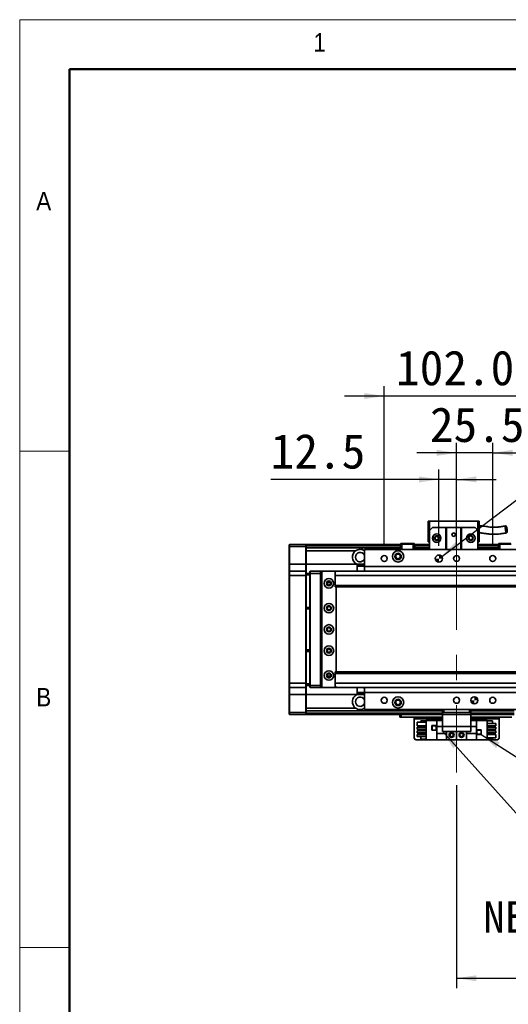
# Model space of a CAD drawing. Header units: millimetres. Extents: x 35 to 2905, y 35 to 2044.
# Tile 3 of 13: x 35 to 380, y 1349 to 2044. Entities that reach past the tile are written whole.
import ezdxf

# ---------------------------------------------------------------- set-up
doc = ezdxf.new("R2010")
doc.units = ezdxf.units.MM
doc.header["$LTSCALE"] = 7
doc.linetypes.add('CENTERX2', pattern=[20.32, 12.7, -2.54, 2.54, -2.54])
doc.layers.add('黑色实线', color=7, linetype='Continuous')
doc.styles.add('SLDTEXTSTYLE1', font='Gothic.ttf', dxfattribs={"width": 0.913})
doc.styles.add('SLDTEXTSTYLE8', font='txt')
doc.styles.add('SLDTEXTSTYLE9', font='txt', dxfattribs={"bigfont": 'bigfont'})
doc.dimstyles.new('SLDDIMSTYLE0', dxfattribs={"dimtxt": 24.5, "dimasz": 14, "dimexe": 0, "dimexo": 0.0625, "dimgap": 6.125, "dimtad": 2, "dimdec": 1, "dimrnd": 1e-09, "dimzin": 4, "dimdsep": 46, "dimtxsty": 'SLDTEXTSTYLE8', "dimsah": 1, "dimcen": 0.09, "dimadec": 0, "dimazin": 1, "dimtfac": 1, "dimtdec": 1, "dimtmove": 0, "dimatfit": 0, "dimfxl": 0, "dimfrac": 2, "dimtolj": 1, "dimtzin": 12, "dimarcsym": 0})
doc.dimstyles.new('SLDDIMSTYLE1', dxfattribs={"dimtxt": 24.5, "dimasz": 14, "dimexe": 0, "dimexo": 0.0625, "dimgap": 6.125, "dimtad": 2, "dimdec": 1, "dimrnd": 1e-09, "dimzin": 12, "dimdsep": 46, "dimtxsty": 'SLDTEXTSTYLE8', "dimsah": 1, "dimcen": 0.09, "dimadec": 0, "dimazin": 3, "dimtfac": 1, "dimtdec": 1, "dimtmove": 0, "dimatfit": 0, "dimfxl": 0, "dimfrac": 2, "dimtolj": 1, "dimtzin": 12, "dimarcsym": 0})
doc.dimstyles.new('SLDDIMSTYLE2', dxfattribs={"dimtxt": 0.18, "dimasz": 14, "dimexe": 0, "dimexo": 0.0625, "dimgap": 0, "dimtad": 0, "dimtih": 1, "dimtoh": 1, "dimdec": 0, "dimrnd": 1e-09, "dimzin": 0, "dimdsep": 46, "dimtxsty": 'Standard', "dimsah": 1, "dimcen": 0.09, "dimadec": 0, "dimazin": 0, "dimtfac": 14, "dimtdec": 0, "dimtofl": 0, "dimtmove": 0, "dimatfit": 3, "dimfxl": 0, "dimfrac": 2, "dimtolj": 1, "dimtzin": 0, "dimarcsym": 0})
doc.dimstyles.new('SLDDIMSTYLE4', dxfattribs={"dimtxt": 24.5, "dimasz": 14, "dimexe": 0, "dimexo": 0.0625, "dimgap": 6.125, "dimtad": 0, "dimtih": 1, "dimtoh": 1, "dimdec": 1, "dimrnd": 1e-09, "dimzin": 4, "dimdsep": 46, "dimtxsty": 'SLDTEXTSTYLE8', "dimsah": 1, "dimcen": 0, "dimadec": 0, "dimazin": 1, "dimtfac": 1, "dimtdec": 1, "dimtofl": 0, "dimtmove": 0, "dimatfit": 3, "dimfxl": 0, "dimfrac": 2, "dimtolj": 1, "dimtzin": 12, "dimarcsym": 0})
doc.dimstyles.new('SLDDIMSTYLE5', dxfattribs={"dimtxt": 24.5, "dimasz": 14, "dimexe": 0, "dimexo": 0.0625, "dimgap": 6.125, "dimtad": 2, "dimdec": 1, "dimrnd": 1e-09, "dimzin": 4, "dimdsep": 46, "dimtxsty": 'SLDTEXTSTYLE8', "dimsah": 1, "dimcen": 0.09, "dimadec": 0, "dimazin": 1, "dimtfac": 1, "dimtdec": 1, "dimtofl": 0, "dimtmove": 0, "dimatfit": 3, "dimfxl": 0, "dimfrac": 2, "dimtolj": 1, "dimtzin": 12, "dimarcsym": 0})

# ---------------------------------------------------------------- blocks, each defined once
blk = doc.blocks.new('_D_7')
at = {"layer": '黑色实线'}
for p, q in [((292.03, 1672.74), (292.03, 1785.48)), ((394.03, 1672.74), (394.03, 1785.48)), ((292.03, 1778.48), (264.03, 1778.48)), ((394.03, 1778.48), (292.03, 1778.48)), ((394.03, 1778.48), (422.03, 1778.48))]:
    blk.add_line(p, q, dxfattribs=at)
for points in [[(292.03, 1778.48), (278.03, 1780.58), (278.03, 1776.38)], [(394.03, 1778.48), (408.03, 1776.38), (408.03, 1780.58)]]:
    blk.add_solid(points, dxfattribs=at)
at = {"layer": '黑色实线', "insert": (300.39, 1810.63), "char_height": 24.5, "attachment_point": 1, "style": 'SLDTEXTSTYLE8'}
blk.add_mtext('102.0', dxfattribs=at)
blk = doc.blocks.new('SW_SYMBOL_HOLE_DEPTH')
at = {"layer": '黑色实线', "color": 0}
for p, q in [((0, 6125), (5600, 6125)), ((2800, 6125), (2800, 525)), ((700, 3885), (2800, 525)), ((4900, 3885), (2800, 525))]:
    blk.add_line(p, q, dxfattribs=at)
blk = doc.blocks.new('_D_10')
at = {"layer": '黑色实线'}
for p, q in [((332.53, 1665.35), (432.97, 1741.32)), ((432.97, 1741.32), (460.97, 1741.32))]:
    blk.add_line(p, q, dxfattribs=at)
blk.add_solid([(332.53, 1665.35), (344.96, 1672.12), (342.43, 1675.47)], dxfattribs=at)
at = {"layer": '黑色实线', "xscale": 0.004592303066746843, "yscale": 0.004592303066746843, "zscale": 0.004592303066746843}
blk.add_blockref('SW_SYMBOL_HOLE_DEPTH', (646.44, 1725.1), dxfattribs=at)
at = {"layer": '黑色实线', "char_height": 24.5, "attachment_point": 1, "style": 'SLDTEXTSTYLE8'}
for s, insert in [('2X ', (460.97, 1753.66)), ('%%c', (507.04, 1753.43)), (' 5.0H7 ', (544.9, 1753.66)), (' 7.0', (682.3, 1753.66))]:
    blk.add_mtext(s, dxfattribs=dict(at, insert=insert))
blk = doc.blocks.new('_D_11')
at = {"layer": '黑色实线'}
for p, q in [((343.03, 1711.45), (343.03, 1745.42)), ((368.53, 1672.74), (368.53, 1745.42)), ((343.03, 1738.42), (315.03, 1738.42)), ((368.53, 1738.42), (343.03, 1738.42)), ((368.53, 1738.42), (396.53, 1738.42))]:
    blk.add_line(p, q, dxfattribs=at)
for points in [[(343.03, 1738.42), (329.03, 1740.52), (329.03, 1736.32)], [(368.53, 1738.42), (382.53, 1736.32), (382.53, 1740.52)]]:
    blk.add_solid(points, dxfattribs=at)
at = {"layer": '黑色实线', "insert": (324.24, 1770.57), "char_height": 24.5, "attachment_point": 1, "style": 'SLDTEXTSTYLE8'}
blk.add_mtext('25.5', dxfattribs=at)
blk = doc.blocks.new('_D_12')
at = {"layer": '黑色实线'}
for p, q in [((330.53, 1672.74), (330.53, 1726.67)), ((343.03, 1672.74), (343.03, 1726.67)), ((330.53, 1719.67), (212.01, 1719.67)), ((343.03, 1719.67), (330.53, 1719.67)), ((343.03, 1719.67), (371.03, 1719.67))]:
    blk.add_line(p, q, dxfattribs=at)
for points in [[(330.53, 1719.67), (316.53, 1721.77), (316.53, 1717.57)], [(343.03, 1719.67), (357.03, 1717.57), (357.03, 1721.77)]]:
    blk.add_solid(points, dxfattribs=at)
at = {"layer": '黑色实线', "insert": (212.01, 1751.82), "char_height": 24.5, "attachment_point": 1, "style": 'SLDTEXTSTYLE8'}
blk.add_mtext('12.5', dxfattribs=at)
blk = doc.blocks.new('_D_18')
at = {"layer": '黑色实线'}
for p, q in [((343.03, 1504.01), (343.03, 1360.75)), ((2143.03, 1504.01), (2143.03, 1360.75)), ((343.03, 1367.75), (2143.03, 1367.75))]:
    blk.add_line(p, q, dxfattribs=at)
for points in [[(343.03, 1367.75), (357.03, 1365.65), (357.03, 1369.85)], [(2143.03, 1367.75), (2129.03, 1369.85), (2129.03, 1365.65)]]:
    blk.add_solid(points, dxfattribs=at)
at = {"layer": '黑色实线', "insert": (1190.33, 1399.89), "char_height": 24.5, "attachment_point": 1, "style": 'SLDTEXTSTYLE8'}
blk.add_mtext('1800.0', dxfattribs=at)
blk = doc.blocks.new('SW_NOTE_8')
at = {"layer": '黑色实线', "color": 0, "char_height": 22.225, "attachment_point": 2}
for s, insert, style in [('光电负限位', (71.65, 10.94), 'SLDTEXTSTYLE9'), ('NEGATIVE LIMIT SWITCH', (69.58, -18.45), 'SLDTEXTSTYLE8')]:
    blk.add_mtext(s, dxfattribs=dict(at, insert=insert, style=style))
blk = doc.blocks.new('SW_DOWELSYMBOL_0')
at = {"linetype": 'Continuous', "lineweight": 18}
h = blk.add_hatch(color=0, dxfattribs=at)
edge = h.paths.add_edge_path(flags=0)
edge.add_arc((0, 0), 2.5, 180, 270)
edge.add_line((0, -2.5), (0, 0))
edge.add_line((0, 0), (-2.5, 0))
h = blk.add_hatch(color=0, dxfattribs=at)
edge = h.paths.add_edge_path(flags=0)
edge.add_arc((0, 0), 2.5, 0, 90)
edge.add_line((0, 2.5), (0, 0))
edge.add_line((0, 0), (2.5, 0))
at = {"layer": '黑色实线', "color": 0}
blk.add_circle((0, 0), 2.5, dxfattribs=at)
blk = doc.blocks.new('SW_DOWELSYMBOL_1')
at = {"linetype": 'Continuous', "lineweight": 18}
h = blk.add_hatch(color=0, dxfattribs=at)
edge = h.paths.add_edge_path(flags=0)
edge.add_arc((0, 0), 2.5, 180, 270)
edge.add_line((0, -2.5), (0, 0))
edge.add_line((0, 0), (-2.5, 0))
h = blk.add_hatch(color=0, dxfattribs=at)
edge = h.paths.add_edge_path(flags=0)
edge.add_arc((0, 0), 2.5, 0, 90)
edge.add_line((0, 2.5), (0, 0))
edge.add_line((0, 0), (2.5, 0))
at = {"layer": '黑色实线', "color": 0}
blk.add_circle((0, 0), 2.5, dxfattribs=at)

msp = doc.modelspace()

# ---------------------------------------------------------------- linework, layer by layer
at = {"color": 7, "linetype": 'Continuous', "lineweight": 18}
for p, q in [((2905, 2044), (35, 2044)), ((35, 2044), (35, 35)), ((70, 2009), (2870, 2009)), ((70, 2009), (70, 70)), ((70, 1739.5), (35, 1739.5)), ((35, 1389.5), (70, 1389.5))]:
    msp.add_line(p, q, dxfattribs=at)
at = {"color": 7, "linetype": 'Continuous', "lineweight": 50}
for p, q in [((2870, 2009), (70, 2009)), ((70, 2009), (70, 70))]:
    msp.add_line(p, q, dxfattribs=at)
at = {"color": 7, "linetype": 'Continuous', "lineweight": 35}
for p, q in [((323.0333196, 1690.145425), (324.0333365, 1690.145425)), ((323.0333196, 1690.145425), (323.0333196, 1675.7454233)), ((324.0333365, 1683.7454209), (324.0333365, 1690.145425)), ((324.0333365, 1690.145425), (358.033316, 1690.145425)), ((358.033316, 1690.145425), (359.0333329, 1690.145425)), ((358.033316, 1690.145425), (358.033316, 1683.7454209)), ((359.0333329, 1675.7454233), (359.0333329, 1690.145425)), ((326.0333108, 1685.745425), (324.0333365, 1683.7454209)), ((324.0333365, 1683.7454209), (324.0333365, 1670.3454213)), ((326.0333108, 1685.745425), (335.5333375, 1685.745425)), ((335.5333375, 1670.3454213), (335.5333375, 1685.745425)), ((335.5333375, 1685.745425), (336.033331, 1685.745425)), ((336.033331, 1685.745425), (336.033331, 1670.3454213)), ((346.0333215, 1685.745425), (336.033331, 1685.745425)), ((346.0333215, 1670.3454213), (346.0333215, 1685.745425)), ((346.0333215, 1685.745425), (346.533315, 1685.745425)), ((346.533315, 1685.745425), (356.0333119, 1685.745425)), ((346.533315, 1685.745425), (346.533315, 1670.3454213)), ((358.033316, 1683.7454209), (356.0333119, 1685.745425)), ((358.033316, 1683.7454209), (358.033316, 1670.3454213)), ((303.8333224, 1674.345422), (303.5333322, 1674.0454244)), ((303.8333224, 1674.345422), (304.657595, 1674.345422)), ((304.5333193, 1674.0454244), (304.657595, 1674.345422)), ((304.657595, 1674.345422), (312.4090599, 1674.345422)), ((312.5333356, 1674.0454244), (312.4090599, 1674.345422)), ((312.4090599, 1674.345422), (313.2333325, 1674.345422)), ((313.5333227, 1674.0454244), (313.2333325, 1674.345422)), ((323.0333196, 1675.7454233), (324.0333365, 1675.7454233)), ((358.033316, 1675.7454233), (359.0333329, 1675.7454233)), ((372.8333281, 1674.345422), (372.5333379, 1674.0454244)), ((372.8333281, 1674.345422), (373.6576007, 1674.345422)), ((373.5333251, 1674.0454244), (373.6576007, 1674.345422)), ((373.6576007, 1674.345422), (381.4090656, 1674.345422)), ((225.0333296, 1673.5505605), (225.3333198, 1673.8505619)), ((225.0333296, 1672.3505626), (225.0333296, 1673.5505605)), ((225.0333296, 1672.3505626), (225.3333198, 1672.3505626)), ((225.0333296, 1659.8505596), (225.0333296, 1672.3505626)), ((225.3333198, 1673.8505619), (225.3333198, 1672.3505626)), ((225.3333198, 1673.8505619), (236.733319, 1673.8505619)), ((236.733319, 1672.3505626), (225.3333198, 1672.3505626)), ((225.3333198, 1672.3505626), (225.3333198, 1659.8505596)), ((236.733319, 1672.3505626), (236.733319, 1673.8505619)), ((236.733319, 1673.8505619), (237.0333241, 1673.5505605)), ((236.733319, 1672.3505626), (237.0333241, 1672.3505626)), ((236.733319, 1659.8505596), (236.733319, 1672.3505626)), ((303.5333322, 1673.8505619), (237.0333241, 1673.8505619)), ((237.0333241, 1673.8505619), (237.0333241, 1673.5505605)), ((237.0333241, 1673.5505605), (237.0333241, 1672.3505626)), ((303.5333322, 1673.3505609), (237.0333241, 1673.3505609)), ((237.0333241, 1672.3505626), (237.0333241, 1659.8505596)), ((303.5333322, 1671.3454234), (237.0333241, 1671.3454234)), ((271.8637453, 1669.345423), (237.0333241, 1669.345423)), ((408.0333279, 1670.3454213), (278.0333327, 1670.3454213)), ((278.0333327, 1670.3454213), (278.0333327, 1658.3454231)), ((303.0333387, 1673.6505622), (303.5333322, 1673.6505622)), ((303.0333387, 1673.6505622), (303.0333387, 1673.4505626)), ((303.0333387, 1673.4505626), (303.5333322, 1673.4505626)), ((303.0333387, 1673.3505609), (303.0333387, 1673.4505626)), ((303.5333322, 1670.3454213), (303.5333322, 1674.0454244)), ((304.5333193, 1674.0454244), (303.5333322, 1674.0454244)), ((304.5333193, 1674.0454244), (304.5333193, 1670.3454213)), ((312.5333356, 1674.0454244), (304.5333193, 1674.0454244)), ((312.5333356, 1670.3454213), (312.5333356, 1674.0454244)), ((313.5333227, 1674.0454244), (312.5333356, 1674.0454244)), ((313.5333227, 1674.0454244), (313.5333227, 1670.3454213)), ((324.0333365, 1673.8505619), (313.5333227, 1673.8505619)), ((313.5333227, 1673.6505622), (324.0333365, 1673.6505622)), ((313.5333227, 1673.4505626), (324.0333365, 1673.4505626)), ((324.0333365, 1673.3505609), (313.5333227, 1673.3505609)), ((324.0333365, 1671.3454234), (313.5333227, 1671.3454234)), ((372.5333379, 1673.8505619), (358.033316, 1673.8505619)), ((358.033316, 1673.6505622), (372.5333379, 1673.6505622)), ((358.033316, 1673.4505626), (372.5333379, 1673.4505626)), ((372.5333379, 1673.3505609), (358.033316, 1673.3505609)), ((372.5333379, 1671.3454234), (358.033316, 1671.3454234)), ((373.5333251, 1674.0454244), (372.5333379, 1674.0454244)), ((372.5333379, 1670.3454213), (372.5333379, 1674.0454244)), ((381.5333115, 1674.0454244), (373.5333251, 1674.0454244)), ((373.5333251, 1674.0454244), (373.5333251, 1670.3454213)), ((277.3133682, 1659.8454224), (278.0333327, 1660.2407875)), ((225.0333296, 1659.8505596), (225.3333198, 1659.8505596)), ((225.0333296, 1654.5505593), (225.0333296, 1659.8505596)), ((225.3333198, 1654.8505606), (225.0333296, 1654.5505593)), ((225.0333296, 1651.850562), (225.0333296, 1654.5505593)), ((225.3333198, 1659.8505596), (225.3333198, 1654.8505606)), ((236.733319, 1659.8505596), (225.3333198, 1659.8505596)), ((225.3333198, 1654.8505606), (225.3333198, 1651.850562)), ((225.3333198, 1654.8505606), (236.733319, 1654.8505606)), ((236.733319, 1654.8505606), (236.733319, 1659.8505596)), ((236.733319, 1659.8505596), (237.0333241, 1659.8505596)), ((236.733319, 1651.850562), (236.733319, 1654.8505606)), ((236.733319, 1654.8505606), (237.0333241, 1654.5505593)), ((237.0333241, 1659.8505596), (237.0333241, 1654.5505593)), ((272.753285, 1659.8454224), (237.0333241, 1659.8454224)), ((237.0333241, 1654.5505593), (237.0333241, 1651.850562)), ((237.0333241, 1653.3505613), (239.5333217, 1653.3505613)), ((239.5333217, 1654.5505593), (239.8333119, 1654.8505606)), ((239.5333217, 1653.3505613), (239.5333217, 1654.5505593)), ((239.5333217, 1574.3505614), (239.5333217, 1653.3505613)), ((239.5333217, 1653.3505613), (239.8333119, 1653.3505613)), ((239.8333119, 1654.8505606), (239.8333119, 1653.3505613)), ((239.8333119, 1654.8505606), (247.0333146, 1654.8505606)), ((239.8333119, 1653.3505613), (239.8333119, 1574.3505614)), ((247.0333146, 1653.3505613), (239.8333119, 1653.3505613)), ((247.0333146, 1654.8505606), (247.0333146, 1653.3505613)), ((247.0333146, 1654.8505606), (248.5333251, 1654.8505606)), ((248.2333349, 1654.5505593), (247.0333146, 1654.5505593)), ((247.0333146, 1653.3505613), (247.0333146, 1574.3505614)), ((248.5333251, 1654.8505606), (248.0333315, 1654.3505596)), ((248.0333315, 1654.3505596), (248.0333315, 1573.3505594)), ((257.5333284, 1654.8505606), (248.5333251, 1654.8505606)), ((258.033322, 1654.3505596), (257.5333284, 1654.8505606)), ((2228.5332249, 1654.8505606), (257.5333284, 1654.8505606)), ((257.5333284, 1654.2122359), (257.5333284, 1651.8505583)), ((258.033322, 1654.2122359), (258.033322, 1654.3505596)), ((272.753285, 1659.8454224), (273.0333375, 1659.7270848)), ((273.0333375, 1659.8454224), (278.0333327, 1659.8454224)), ((273.0333375, 1659.8454224), (273.0333375, 1659.5524022)), ((273.0333375, 1659.5524022), (278.0333327, 1659.5524022)), ((273.0333375, 1659.5524022), (273.0333375, 1658.6535419)), ((273.0333375, 1658.6535419), (273.0333375, 1658.3605217)), ((273.0333375, 1658.6535419), (278.0333327, 1658.6535419)), ((273.0333375, 1658.3605217), (278.0333327, 1658.3605217)), ((273.0333375, 1658.3605217), (273.0333375, 1654.8505606)), ((408.0333279, 1658.3454231), (278.0333327, 1658.3454231)), ((278.0333327, 1658.3454231), (278.0333327, 1654.8505606)), ((225.0333296, 1575.8505607), (225.0333296, 1651.850562)), ((225.3333198, 1651.850562), (225.0333296, 1651.850562)), ((236.733319, 1651.850562), (225.3333198, 1651.850562)), ((225.3333198, 1651.850562), (225.3333198, 1575.8505607)), ((236.733319, 1651.850562), (237.0333241, 1651.850562)), ((236.733319, 1575.8505607), (236.733319, 1651.850562)), ((239.5333217, 1652.3505593), (237.0333241, 1652.3505593)), ((237.0333241, 1651.850562), (237.0333241, 1575.8505607)), ((248.0333315, 1652.8505603), (247.5333379, 1652.8505603)), ((247.5333379, 1652.8505603), (247.5333379, 1574.8505624)), ((254.1789578, 1646.8505612), (251.8876659, 1646.8505612)), ((2228.5332249, 1651.8505583), (257.5333284, 1651.8505583)), ((257.5333284, 1651.8505583), (257.5333284, 1644.8505571)), ((2228.5332249, 1644.8505571), (257.5333284, 1644.8505571)), ((257.5333284, 1644.8505571), (257.5333284, 1643.850557)), ((257.5333284, 1643.850557), (2228.5332249, 1643.850557)), ((258.033322, 1583.850562), (258.033322, 1643.850557)), ((237.0333241, 1629.3505611), (239.5333217, 1629.3505611)), ((239.5333217, 1628.3505609), (237.0333241, 1628.3505609)), ((237.0333241, 1599.3505599), (239.5333217, 1599.3505599)), ((239.5333217, 1598.3505616), (237.0333241, 1598.3505616)), ((2228.5332249, 1583.850562), (257.5333284, 1583.850562)), ((257.5333284, 1583.850562), (257.5333284, 1582.8505637)), ((251.8876659, 1580.8505597), (254.1789578, 1580.8505597)), ((2228.5332249, 1582.8505637), (257.5333284, 1582.8505637)), ((257.5333284, 1582.8505637), (257.5333284, 1575.8505644)), ((225.3333198, 1575.8505607), (225.0333296, 1575.8505607)), ((225.0333296, 1573.1505597), (225.0333296, 1575.8505607)), ((225.3333198, 1572.8505621), (225.0333296, 1573.1505597)), ((225.0333296, 1567.8505594), (225.0333296, 1573.1505597)), ((225.3333198, 1575.8505607), (236.733319, 1575.8505607)), ((225.3333198, 1575.8505607), (225.3333198, 1572.8505621)), ((236.733319, 1572.8505621), (225.3333198, 1572.8505621)), ((225.3333198, 1572.8505621), (225.3333198, 1567.8505594)), ((236.733319, 1575.8505607), (237.0333241, 1575.8505607)), ((236.733319, 1572.8505621), (236.733319, 1575.8505607)), ((236.733319, 1572.8505621), (237.0333241, 1573.1505597)), ((236.733319, 1567.8505594), (236.733319, 1572.8505621)), ((237.0333241, 1575.8505607), (237.0333241, 1573.1505597)), ((237.0333241, 1575.3505597), (239.5333217, 1575.3505597)), ((239.5333217, 1574.3505614), (237.0333241, 1574.3505614)), ((237.0333241, 1573.1505597), (237.0333241, 1567.8505594)), ((239.5333217, 1574.3505614), (239.8333119, 1574.3505614)), ((239.5333217, 1573.1505597), (239.5333217, 1574.3505614)), ((239.5333217, 1573.1505597), (239.8333119, 1572.8505621)), ((239.8333119, 1574.3505614), (247.0333146, 1574.3505614)), ((239.8333119, 1574.3505614), (239.8333119, 1572.8505621)), ((247.0333146, 1572.8505621), (239.8333119, 1572.8505621)), ((247.0333146, 1574.3505614), (247.0333146, 1572.8505621)), ((247.0333146, 1573.1505597), (248.2333349, 1573.1505597)), ((248.5333251, 1572.8505621), (247.0333146, 1572.8505621)), ((247.5333379, 1574.8505624), (248.0333315, 1574.8505624)), ((248.0333315, 1573.3505594), (248.5333251, 1572.8505621)), ((248.5333251, 1572.8505621), (257.5333284, 1572.8505621)), ((2228.5332249, 1575.8505644), (257.5333284, 1575.8505644)), ((257.5333284, 1575.8505644), (257.5333284, 1573.4888869)), ((257.5333284, 1572.8505621), (258.033322, 1573.3505594)), ((2228.5332249, 1572.8505621), (257.5333284, 1572.8505621)), ((258.033322, 1573.3505594), (258.033322, 1573.4888869)), ((273.0333375, 1572.8505621), (273.0333375, 1569.3405973)), ((278.0333327, 1572.8505621), (278.0333327, 1569.3454215)), ((225.3333198, 1567.8505594), (225.0333296, 1567.8505594)), ((225.0333296, 1555.3505601), (225.0333296, 1567.8505594)), ((236.733319, 1567.8505594), (225.3333198, 1567.8505594)), ((225.3333198, 1567.8505594), (225.3333198, 1555.3505601)), ((237.0333241, 1567.8505594), (236.733319, 1567.8505594)), ((236.733319, 1555.3505601), (236.733319, 1567.8505594)), ((272.753285, 1567.8557003), (237.0333241, 1567.8557003)), ((237.0333241, 1567.8505594), (237.0333241, 1555.3505601)), ((272.753285, 1567.8557003), (273.0333375, 1567.9740379)), ((273.0333375, 1569.3405973), (278.0333327, 1569.3405973)), ((273.0333375, 1569.3405973), (273.0333375, 1569.0475809)), ((273.0333375, 1569.0475809), (278.0333327, 1569.0475809)), ((273.0333375, 1569.0475809), (273.0333375, 1568.1487167)), ((273.0333375, 1568.1487167), (278.0333327, 1568.1487167)), ((273.0333375, 1568.1487167), (273.0333375, 1567.8557003)), ((273.0333375, 1567.8557003), (278.0333327, 1567.8557003)), ((277.3133682, 1567.8557003), (278.0333327, 1567.4603315)), ((408.0333279, 1569.3454215), (278.0333327, 1569.3454215)), ((278.0333327, 1569.3454215), (278.0333327, 1557.3454233)), ((271.8637453, 1558.3556997), (237.0333241, 1558.3556997)), ((333.03331, 1556.3556994), (237.0333241, 1556.3556994)), ((408.0333279, 1557.3454233), (278.0333327, 1557.3454233)), ((333.03331, 1555.345423), (333.03331, 1557.3454233)), ((334.033327, 1557.3454233), (334.033327, 1555.345423)), ((352.0333336, 1555.345423), (352.0333336, 1557.3454233)), ((353.0333208, 1557.3454233), (353.0333208, 1555.345423)), ((383.5333155, 1556.3556994), (353.0333208, 1556.3556994)), ((225.3333198, 1555.3505601), (225.0333296, 1555.3505601)), ((225.0333296, 1554.1505585), (225.0333296, 1555.3505601)), ((225.3333198, 1553.8505608), (225.0333296, 1554.1505585)), ((225.3333198, 1555.3505601), (236.733319, 1555.3505601)), ((225.3333198, 1555.3505601), (225.3333198, 1553.8505608)), ((236.733319, 1553.8505608), (225.3333198, 1553.8505608)), ((237.0333241, 1555.3505601), (236.733319, 1555.3505601)), ((236.733319, 1553.8505608), (236.733319, 1555.3505601)), ((237.0333241, 1554.1505585), (236.733319, 1553.8505608)), ((237.0333241, 1555.3505601), (237.0333241, 1554.1505585)), ((237.0333241, 1554.1505585), (237.0333241, 1553.8505608)), ((333.03331, 1553.8505608), (237.0333241, 1553.8505608)), ((303.0333387, 1551.8505642), (303.0333387, 1553.8505608)), ((304.0333258, 1551.8505642), (303.0333387, 1551.8505642)), ((304.0333258, 1553.8505608), (304.0333258, 1551.8505642)), ((333.03331, 1551.8505642), (304.0333258, 1551.8505642)), ((313.0333291, 1551.8505642), (313.0333291, 1550.8505622)), ((313.0333291, 1537.0505596), (313.0333291, 1550.8505622)), ((317.7333342, 1548.4105641), (317.7333342, 1549.3505592)), ((317.7333342, 1549.3505592), (321.5333389, 1549.3505592)), ((321.5333389, 1536.0505575), (321.5333389, 1549.6505642)), ((321.5333389, 1549.6505642), (329.0833102, 1549.6505642)), ((333.03331, 1549.6505642), (329.0833102, 1549.6505642)), ((329.0833102, 1549.6505642), (329.0833102, 1545.3505585)), ((334.033327, 1555.345423), (333.03331, 1555.345423)), ((333.03331, 1553.8454199), (333.03331, 1555.345423)), ((353.0333208, 1553.8454199), (333.03331, 1553.8454199)), ((333.03331, 1553.8454199), (333.03331, 1545.3454251)), ((352.0333336, 1555.345423), (334.033327, 1555.345423)), ((353.0333208, 1555.345423), (352.0333336, 1555.345423)), ((353.0333208, 1555.345423), (353.0333208, 1553.8454199)), ((383.5333155, 1553.8505608), (353.0333208, 1553.8505608)), ((353.0333208, 1553.8454199), (353.0333208, 1545.3454251)), ((382.0333348, 1551.8505642), (353.0333208, 1551.8505642)), ((356.9833206, 1549.6505642), (353.0333208, 1549.6505642)), ((356.9833206, 1545.3505585), (356.9833206, 1549.6505642)), ((364.5333217, 1549.6505642), (356.9833206, 1549.6505642)), ((364.5333217, 1549.6505642), (364.5333217, 1536.0505575)), ((368.3333264, 1549.3505592), (364.5333217, 1549.3505592)), ((368.3333264, 1549.3505592), (368.3333264, 1547.4105621)), ((373.0333315, 1550.8505622), (373.0333315, 1551.8505642)), ((373.0333315, 1550.8505622), (373.0333315, 1537.0505596)), ((315.3333233, 1545.910559), (315.3333233, 1548.4105641)), ((315.3333233, 1548.4105641), (321.5333389, 1548.4105641)), ((315.3333233, 1545.910559), (321.5333389, 1545.910559)), ((315.3333233, 1543.3705593), (315.3333233, 1544.8705623)), ((315.3333233, 1544.8705623), (321.5333389, 1544.8705623)), ((315.3333233, 1543.3705593), (321.5333389, 1543.3705593)), ((315.3333233, 1540.8305595), (315.3333233, 1542.3305625)), ((315.3333233, 1542.3305625), (321.5333389, 1542.3305625)), ((317.7333342, 1544.8705623), (317.7333342, 1545.910559)), ((317.7333342, 1542.3305625), (317.7333342, 1543.3705593)), ((328.8333284, 1545.9505612), (325.6333338, 1545.9505612)), ((325.6333338, 1545.9505612), (325.6333338, 1542.7505592)), ((325.6333338, 1542.7505592), (328.8333284, 1542.7505592)), ((325.7333206, 1545.8505595), (325.7333206, 1542.8505609)), ((328.7333118, 1545.8505595), (325.7333206, 1545.8505595)), ((325.7333206, 1542.8505609), (328.7333118, 1542.8505609)), ((328.7333118, 1542.8505609), (328.7333118, 1545.8505595)), ((328.8333284, 1542.7505592), (328.8333284, 1545.9505612)), ((333.03331, 1545.3505585), (329.0833102, 1545.3505585)), ((329.0833102, 1540.3505633), (329.0833102, 1545.3505585)), ((333.03331, 1545.3454251), (353.0333208, 1545.3454251)), ((333.03331, 1541.8454254), (333.03331, 1545.3454251)), ((356.9833206, 1545.3505585), (353.0333208, 1545.3505585)), ((353.0333208, 1545.3454251), (353.0333208, 1541.8454254)), ((356.9833206, 1545.3505585), (356.9833206, 1540.3505633)), ((360.4333268, 1542.9505626), (357.2333323, 1542.9505626)), ((357.2333323, 1542.9505626), (357.2333323, 1539.7505606)), ((357.3333191, 1542.8505609), (357.3333191, 1539.8505623)), ((360.3333102, 1542.8505609), (357.3333191, 1542.8505609)), ((360.3333102, 1539.8505623), (360.3333102, 1542.8505609)), ((360.4333268, 1539.7505606), (360.4333268, 1542.9505626)), ((370.7333373, 1547.4105621), (364.5333217, 1547.4105621)), ((370.7333373, 1545.910559), (364.5333217, 1545.910559)), ((370.7333373, 1544.8705623), (364.5333217, 1544.8705623)), ((370.7333373, 1543.3705593), (364.5333217, 1543.3705593)), ((370.7333373, 1542.3305625), (364.5333217, 1542.3305625)), ((368.3333264, 1545.910559), (368.3333264, 1544.8705623)), ((368.3333264, 1543.3705593), (368.3333264, 1542.3305625)), ((370.7333373, 1547.4105621), (370.7333373, 1545.910559)), ((370.7333373, 1544.8705623), (370.7333373, 1543.3705593)), ((370.7333373, 1542.3305625), (370.7333373, 1540.8305595)), ((313.0333291, 1537.0505596), (314.0333162, 1536.0505575)), ((321.5333389, 1536.0505575), (314.0333162, 1536.0505575)), ((315.3333233, 1540.8305595), (321.5333389, 1540.8305595)), ((315.3333233, 1538.2905597), (315.3333233, 1539.7905627)), ((315.3333233, 1539.7905627), (321.5333389, 1539.7905627)), ((315.3333233, 1538.2905597), (321.5333389, 1538.2905597)), ((317.7333342, 1539.7905627), (317.7333342, 1540.8305595)), ((317.7333342, 1536.3505626), (317.7333342, 1538.2905597)), ((317.7333342, 1536.3505626), (321.5333389, 1536.3505626)), ((321.5333389, 1536.0505575), (329.0833102, 1536.0505575)), ((329.0833102, 1540.3505633), (336.033331, 1540.3505633)), ((329.0833102, 1540.3505633), (329.0833102, 1536.0505575)), ((329.0833102, 1536.0505575), (336.033331, 1536.0505575)), ((353.0333208, 1541.8454254), (333.03331, 1541.8454254)), ((336.033331, 1541.8454254), (336.033331, 1540.3505633)), ((336.033331, 1536.0505575), (336.033331, 1540.3505633)), ((343.0333303, 1536.0505575), (336.033331, 1536.0505575)), ((343.0333303, 1541.8454254), (343.0333303, 1536.0505575)), ((343.0333303, 1536.0505575), (350.0333296, 1536.0505575)), ((350.0333296, 1540.3505633), (350.0333296, 1541.8454254)), ((350.0333296, 1540.3505633), (356.9833206, 1540.3505633)), ((350.0333296, 1540.3505633), (350.0333296, 1536.0505575)), ((350.0333296, 1536.0505575), (356.9833206, 1536.0505575)), ((356.9833206, 1536.0505575), (356.9833206, 1540.3505633)), ((364.5333217, 1536.0505575), (356.9833206, 1536.0505575)), ((357.2333323, 1539.7505606), (360.4333268, 1539.7505606)), ((357.3333191, 1539.8505623), (360.3333102, 1539.8505623)), ((370.7333373, 1540.8305595), (364.5333217, 1540.8305595)), ((370.7333373, 1539.7905627), (364.5333217, 1539.7905627)), ((370.7333373, 1537.2905577), (364.5333217, 1537.2905577)), ((368.3333264, 1536.3505626), (364.5333217, 1536.3505626)), ((372.0333146, 1536.0505575), (364.5333217, 1536.0505575)), ((368.3333264, 1540.8305595), (368.3333264, 1539.7905627)), ((368.3333264, 1537.2905577), (368.3333264, 1536.3505626)), ((370.7333373, 1539.7905627), (370.7333373, 1537.2905577)), ((372.0333146, 1536.0505575), (373.0333315, 1537.0505596))]:
    msp.add_line(p, q, dxfattribs=at)
at = {"color": 8, "linetype": 'Continuous', "lineweight": 35}
for p, q in [((303.5333322, 1672.8505599), (237.0333241, 1672.8505599)), ((324.0333365, 1672.8505599), (313.5333227, 1672.8505599)), ((372.5333379, 1672.8505599), (358.033316, 1672.8505599)), ((333.03331, 1554.8505591), (237.0333241, 1554.8505591)), ((313.0333291, 1550.8505622), (333.03331, 1550.8505622)), ((383.5333155, 1554.8505591), (353.0333208, 1554.8505591)), ((353.0333208, 1550.8505622), (373.0333315, 1550.8505622))]:
    msp.add_line(p, q, dxfattribs=at)
at = {"color": 7, "linetype": 'Continuous', "lineweight": 35, "flags": 128}
for points in [[(279.6754109, 1670.2731619), (279.6738611, 1670.5925198), (279.5891927, 1670.9523605), (279.3705033, 1671.1898701), (279.0543603, 1671.2955455), (278.6401676, 1671.3348212), (278.1271206, 1671.3432739), (277.5799202, 1671.3395225), (277.0820128, 1671.3066617), (276.7063843, 1671.1956779), (276.494609, 1670.9856982), (276.4029668, 1670.6838155), (276.3837741, 1670.2594342), (276.3851153, 1670.181855), (276.3851153, 1670.181855)], [(278.0352102, 1655.2295493), (277.6822315, 1655.0167421), (277.4628566, 1654.8505606)], [(277.4504887, 1572.8505621), (277.6861058, 1572.6714129), (278.0400084, 1572.458818)]]:
    msp.add_lwpolyline(points, dxfattribs=at)
at = {"color": 7, "linetype": 'Continuous', "lineweight": 35}
for centre, radius in [((329.0333241, 1678.2454228), 3), ((341.0333241, 1680.7454228), 1.25), ((353.0333241, 1678.2454228), 3), ((329.0333241, 1678.2454228), 1.7), ((329.0333241, 1678.2454228), 1.6), ((353.0333241, 1678.2454228), 1.7), ((353.0333241, 1678.2454228), 1.6), ((301.7833241, 1665.3454228), 4), ((301.7833241, 1665.3454228), 2.25), ((301.7833241, 1665.3454228), 2), ((292.0333241, 1663.8454228), 2.1), ((301.7833241, 1665.3454228), 1.621), ((330.5333241, 1663.8454228), 2.5), ((343.0333241, 1663.8454228), 2.1), ((368.5333241, 1663.8454228), 2.1), ((253.0333241, 1646.3505608), 3.36), ((253.0333241, 1646.3505608), 1.7), ((253.0333241, 1646.3505608), 1.6), ((253.0333241, 1646.3505608), 1.25), ((253.0333241, 1628.8505608), 3.36), ((253.0333241, 1628.8505608), 1.7), ((253.0333241, 1628.8505608), 1.6), ((253.0333241, 1628.8505608), 1.25), ((253.0333241, 1613.8505608), 3.36), ((253.0333241, 1613.8505608), 1.7), ((253.0333241, 1613.8505608), 1.6), ((253.0333241, 1613.8505608), 1.25), ((253.0333241, 1598.8505608), 3.36), ((253.0333241, 1598.8505608), 1.7), ((253.0333241, 1598.8505608), 1.6), ((253.0333241, 1598.8505608), 1.25), ((253.0333241, 1581.3505608), 3.36), ((253.0333241, 1581.3505608), 1.7), ((253.0333241, 1581.3505608), 1.6), ((253.0333241, 1581.3505608), 1.25), ((292.0333241, 1563.8454228), 2.1), ((301.7833241, 1562.3454228), 4), ((301.7833241, 1562.3454228), 2.25), ((301.7833241, 1562.3454228), 2), ((301.7833241, 1562.3454228), 1.621), ((343.0333241, 1563.8454228), 2.1), ((355.5333241, 1563.8454228), 2.5), ((368.5333241, 1563.8454228), 2.1), ((339.5333241, 1539.3505608), 1.75), ((339.5333241, 1539.3505608), 1.25), ((346.5333241, 1539.3505608), 1.75), ((346.5333241, 1539.3505608), 1.25)]:
    msp.add_circle(centre, radius, dxfattribs=at)
for centre, radius, start, end in [((275.0333241, 1664.8505608), 5.5, 125.1897877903, 245.5088204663), ((275.0333241, 1664.8505608), 3.3, 24.6199773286, 335.3800226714), ((275.0333241, 1562.8505608), 5.5, 114.4911795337, 234.8102122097), ((275.0333241, 1562.8505608), 3.3, 24.6199773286, 335.3800226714)]:
    msp.add_arc(centre, radius, start, end, dxfattribs=at)
for points, knots in [([(377.7751194, 1686.896875), (376.7308234, 1686.7309957), (374.9107127, 1686.4418837), (372.5322018, 1686.0710703), (370.7216646, 1685.9268182), (369.137454, 1685.8987255), (367.3675685, 1685.9787745), (365.5129392, 1686.2006681), (363.6154582, 1686.4867258), (362.0957049, 1686.7084322), (360.6752268, 1686.8435328), (359.7314109, 1686.896048), (359.1741601, 1686.873596), (359.0333329, 1686.867922)], [0, 0, 0, 0, 0.1728201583, 0.301209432, 0.3945073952, 0.4621978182, 0.5503028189, 0.6704398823, 0.75426796, 0.853134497, 0.9124973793, 0.977886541, 1, 1, 1, 1]), ([(359.0333329, 1681.8596641), (359.4024595, 1681.8756826), (360.289987, 1681.9141974), (361.6612438, 1681.7347235), (363.0777746, 1681.5339558), (364.3536381, 1681.3416225), (365.4538274, 1681.194521), (366.4067826, 1681.0890424), (367.6524519, 1680.9802634), (369.4811216, 1680.902968), (372.080866, 1681.0011895), (375.0800486, 1681.4196591), (377.2181777, 1681.7689577), (378.3458637, 1681.9531838)], [0, 0, 0, 0, 0.0561688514, 0.1350523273, 0.2093710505, 0.2758292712, 0.332639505, 0.378840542, 0.4216808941, 0.5224859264, 0.656040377, 0.8185897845, 1, 1, 1, 1]), ([(377.3933517, 1685.7348228), (377.4197063, 1685.9839234), (377.4724743, 1686.4826807), (377.6502387, 1686.887566), (377.8729524, 1686.9288974), (378.1047777, 1686.6487317), (378.3207905, 1686.1378751), (378.5080229, 1685.4444885), (378.6483434, 1684.637224), (378.7258902, 1683.7979526), (378.7298404, 1683.019151), (378.6570697, 1682.3983175), (378.5158575, 1682.007482), (378.3168387, 1681.9205049), (378.1157805, 1682.0246647), (377.9261875, 1682.3691431), (377.7563072, 1682.9001217), (377.6050263, 1683.6337273), (377.4936456, 1684.3799296), (377.4200763, 1684.9239564), (377.3916613, 1685.1828787), (377.3800463, 1685.2679296), (377.3801017, 1685.2902542), (377.3789794, 1685.3644264), (377.3816409, 1685.5205503), (377.3888595, 1685.6526291), (377.3933517, 1685.7348228)], [0, 0, 0, 0, 0.0648170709, 0.1297788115, 0.1897320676, 0.2426180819, 0.2944128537, 0.3462430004, 0.3987242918, 0.4521992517, 0.5066010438, 0.5614521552, 0.6160516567, 0.6697722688, 0.7270686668, 0.7653772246, 0.8036909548, 0.8589092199, 0.9142291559, 0.9495546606, 0.9640013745, 0.9648506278, 0.9657590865, 0.9687099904, 0.9805279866, 1, 1, 1, 1]), ([(328.8207518, 1677.1152387), (328.6918503, 1677.1368254), (328.4334318, 1677.1801018), (328.0949308, 1677.4034506), (327.835006, 1677.7226571), (327.6863173, 1678.1253056), (327.6735097, 1678.5692804), (327.8088309, 1679.0059875), (328.0677325, 1679.3776817), (328.3117488, 1679.5406638), (328.42602, 1679.6169872)], [0, 0, 0, 0, 0.1153517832, 0.2312544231, 0.3517769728, 0.4770083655, 0.6065219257, 0.7402439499, 0.8783580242, 1, 1, 1, 1]), ([(329.0333317, 1677.0953493), (329.037335, 1677.0953632), (329.1575574, 1677.0957806), (329.3951454, 1677.1349805), (329.7110427, 1677.2943058), (329.9649909, 1677.5411329), (330.1332571, 1677.8526543), (330.2004427, 1678.2003241), (330.1602076, 1678.5521134), (330.0165128, 1678.8756968), (329.7825022, 1679.1413988), (329.4796047, 1679.3247887), (329.1356388, 1679.4088555), (328.7823066, 1679.3860058), (328.4520494, 1679.258383), (328.1751545, 1679.0376926), (327.9772021, 1678.744109), (327.8763257, 1678.4046754), (327.8817965, 1678.0507626), (327.9929752, 1677.7142038), (328.2001171, 1677.4284053), (328.4825405, 1677.2103575), (328.7080193, 1677.1469436), (328.8207518, 1677.1152387)], [0, 0, 0, 0, 0.0017194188, 0.0516365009, 0.1015514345, 0.1514631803, 0.2013774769, 0.2512942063, 0.3012093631, 0.35112083, 0.4010321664, 0.4509466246, 0.5008643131, 0.55077631, 0.6006884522, 0.6506024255, 0.7005190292, 0.7504339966, 0.8003449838, 0.8502587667, 0.9001744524, 0.9500903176, 1, 1, 1, 1]), ([(329.6406137, 1679.6169872), (329.7720345, 1679.526865), (330.0409142, 1679.3424803), (330.3013408, 1678.918727), (330.4080054, 1678.443191), (330.3454796, 1677.9744947), (330.1341831, 1677.5703601), (329.8094287, 1677.2759898), (329.4914673, 1677.14234), (329.2999437, 1677.1212046), (329.2458819, 1677.1152387)], [0, 0, 0, 0, 0.1407983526, 0.2880655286, 0.4304364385, 0.5679417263, 0.7005946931, 0.8284726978, 0.9515826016, 1, 1, 1, 1]), ([(352.904992, 1677.1127166), (352.8487946, 1677.1148517), (352.6554543, 1677.122197), (352.3293594, 1677.2339073), (351.9877695, 1677.5035866), (351.7510213, 1677.8902412), (351.6579979, 1678.3505512), (351.7310733, 1678.8316008), (351.9720356, 1679.271545), (352.2435087, 1679.5119531), (352.4080121, 1679.606614), (352.4260388, 1679.6169872)], [0, 0, 0, 0, 0.0488389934, 0.1680248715, 0.2919229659, 0.4205443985, 0.5539585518, 0.6921654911, 0.8349291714, 0.981911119, 1, 1, 1, 1]), ([(352.8207706, 1677.1152387), (352.689007, 1677.1543565), (352.4433646, 1677.2272825), (352.1702911, 1677.4635929), (352.0029509, 1677.710944), (351.9031887, 1677.9788877), (351.8784435, 1678.188569), (351.8855926, 1678.3202951), (351.8877023, 1678.3460431), (351.8882228, 1678.3513002), (351.888377, 1678.3532643), (351.8884358, 1678.3538555), (351.8884348, 1678.3537103), (351.8884348, 1678.3536965)], [0, 0, 0, 0, 0.23692827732, 0.44169748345, 0.61424397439, 0.75450896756, 0.93807962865, 0.98296589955, 0.98978678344, 0.99520613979, 0.99755142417, 0.99976807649, 1, 1, 1, 1]), ([(353.2459007, 1677.1152387), (353.3853704, 1677.1398075), (353.6645634, 1677.1889898), (354.0167193, 1677.4426082), (354.2671697, 1677.7885919), (354.3912784, 1678.1990341), (354.3813462, 1678.6269857), (354.2413682, 1679.0295503), (353.9929877, 1679.3807282), (353.7581376, 1679.5381984), (353.6406325, 1679.6169872)], [0, 0, 0, 0, 0.124807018, 0.2498411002, 0.3748585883, 0.4998572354, 0.6248424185, 0.7498299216, 0.87482967, 1, 1, 1, 1]), ([(276.3851153, 1670.181855), (275.9675457, 1670.2569393), (274.9779147, 1670.4348873), (273.3665564, 1670.208608), (272.3625779, 1669.6319426), (271.8637453, 1669.345423)], [0, 0, 0, 0, 0.2686124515, 0.6366057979, 1, 1, 1, 1]), ([(278.0333327, 1669.4472352), (277.9636957, 1669.4963253), (277.7266303, 1669.6634427), (277.2848137, 1669.8761137), (276.8165835, 1670.0598322), (276.4989937, 1670.1530285), (276.3985755, 1670.1784208), (276.3864911, 1670.181504), (276.3851153, 1670.181855)], [0, 0, 0, 0, 0.0963202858, 0.3279033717, 0.5604000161, 0.7709859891, 0.9739251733, 1, 1, 1, 1]), ([(277.596371, 1654.8505606), (277.6528392, 1654.9303514), (277.7530691, 1655.0719786), (277.9529889, 1655.1834888), (278.0402766, 1655.2321756)], [0, 0, 0, 0, 0.56338632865, 1, 1, 1, 1]), ([(278.0402766, 1572.4586727), (277.8820016, 1572.5483721), (277.6747891, 1572.6658059), (277.6067963, 1572.8152644), (277.5907384, 1572.8505621)], [0, 0, 0, 0, 0.7638290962, 1, 1, 1, 1]), ([(271.8637453, 1558.3556997), (272.3232967, 1558.0861721), (273.2718189, 1557.5298623), (274.9548868, 1557.2726253), (276.6361365, 1557.4719101), (277.588082, 1558.0171713), (278.0333327, 1558.2722047)], [0, 0, 0, 0, 0.242506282, 0.5005372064, 0.7663877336, 1, 1, 1, 1])]:
    msp.add_open_spline(points, degree=3, knots=knots, dxfattribs=at)
at = {"layer": '黑色实线', "linetype": 'CENTERX2', "lineweight": 18}
msp.add_line((343.0333241, 1702.5571926), (343.0333241, 1512.8954228), dxfattribs=at)

# ---------------------------------------------------------------- block references
at = {"layer": '黑色实线'}
for name, p in [('SW_DOWELSYMBOL_0', (330.5333241, 1663.8454228)), ('SW_DOWELSYMBOL_1', (355.5333241, 1563.8454228))]:
    msp.add_blockref(name, p, dxfattribs=at)
at = {"layer": '黑色实线', "color": 7}
msp.add_blockref('SW_NOTE_8', (451.0788715, 1440.5771121), dxfattribs=at)

# ---------------------------------------------------------------- texts
at = {"color": 7, "linetype": 'Continuous', "lineweight": 0, "char_height": 12.9645833, "attachment_point": 1, "style": 'SLDTEXTSTYLE1'}
for s, insert in [('1', (242.0833333, 2034.5241742)), ('A', (46.6666667, 1922.5241462)), ('B', (46.6666667, 1572.5241462))]:
    msp.add_mtext(s, dxfattribs=dict(at, insert=insert))

# ---------------------------------------------------------------- dimensions: what is measured, and where the dimension line sits
at = {"layer": '黑色实线'}
for base, p1, p2, dimstyle, picture, middle in [((292.0333241, 1778.4845754), (394.0333241, 1663.8454228), (292.0333241, 1663.8454228), 'SLDDIMSTYLE0', '_D_7', (339.4238363, 1778.4845754)), ((343.0333241, 1738.4201719), (368.5333241, 1663.8454228), (343.0333241, 1702.5571926), 'SLDDIMSTYLE1', '_D_11', (354.4204297, 1738.4201719)), ((330.5333241, 1719.6710238), (343.0333241, 1663.8454228), (330.5333241, 1663.8454228), 'SLDDIMSTYLE1', '_D_12', (242.1920071, 1719.6710238)), ((2143.0333241, 1367.7464208), (343.0333241, 1512.8954228), (2143.0333241, 1512.8954228), 'SLDDIMSTYLE5', '_D_18', (1238.2112645, 1367.7464208))]:
    dim = msp.add_linear_dim(base=base, p1=p1, p2=p2, dimstyle=dimstyle, dxfattribs=at)
    dim.commit()
    dim.dimension.update_dxf_attribs({"geometry": picture, "text_midpoint": middle, "dimtype": 160})
dim = msp.add_diameter_dim_2p(p1=(328.5394112, 1662.3373407), p2=(332.527237, 1665.3535048), text='2X <>H7 {\\fGDT;x} 7.0\\P', dimstyle='SLDDIMSTYLE4', dxfattribs=at)
dim.commit()
dim.dimension.update_dxf_attribs({"geometry": '_D_10', "text_midpoint": (597.4277611, 1741.3230231), "dimtype": 163})

# ---------------------------------------------------------------- leaders
at = {"layer": '黑色实线', "color": 7}
for points in [[(333.0333241, 1541.961477), (424.0677023, 1440.5771121), (451.0788715, 1440.5771121)], [(360.4333241, 1539.7505608), (398.8545266, 1515.0451973), (443.3045266, 1515.0451973)]]:
    msp.add_leader(points, dimstyle='SLDDIMSTYLE2', dxfattribs=at)

doc.saveas('drawing.dxf')
